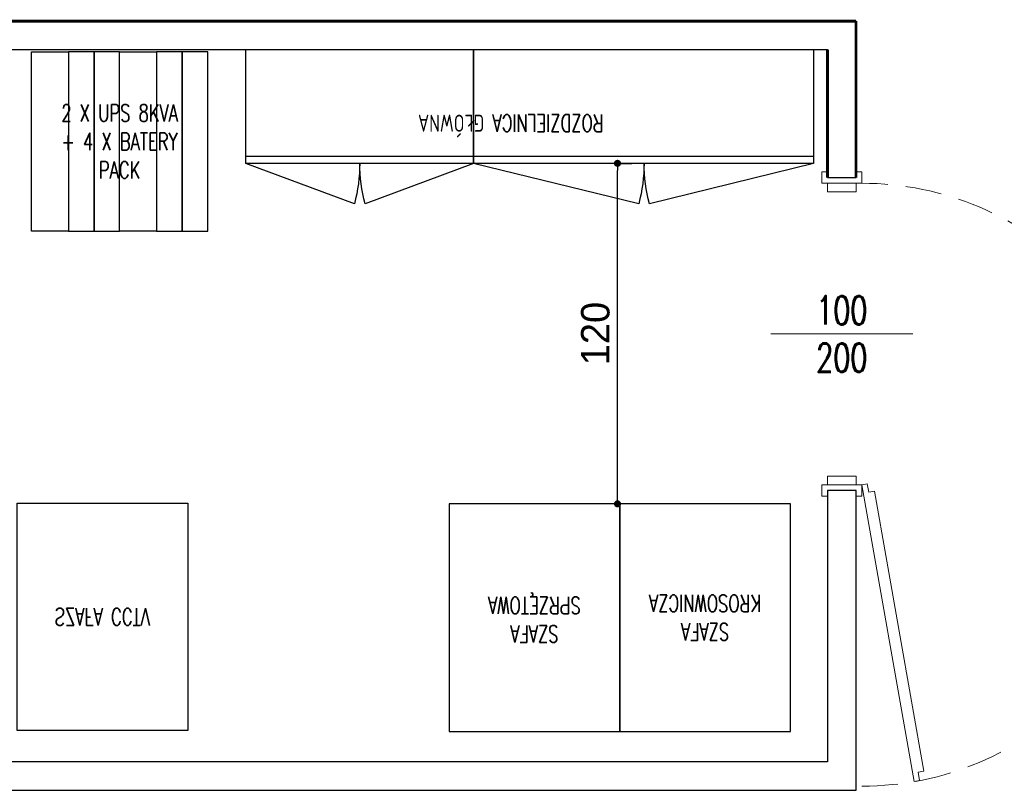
# Model space of a CAD drawing. Header units: millimetres. Extents: x 6161 to 8965, y -9035 to -5431.
# Tile 133 of 256: x 7979 to 8325, y -6976 to -6705. Entities that reach past the tile are written whole.
import ezdxf

# ---------------------------------------------------------------- set-up
doc = ezdxf.new("R2010")
doc.units = ezdxf.units.MM
doc.linetypes.add('DASHED', pattern=[19.05, 12.7, -6.35])
doc.layers.add('drzwi', color=30, linetype='Continuous', lineweight=20)
doc.layers.add('Ściany', color=7, linetype='Continuous')
doc.styles.add('JACEK_07', font='SIMPLEX.SHX', dxfattribs={"width": 0.7})
doc.styles.add('PL_D50', font='GOTHIC.TTF', dxfattribs={"height": 10})
doc.dimstyles.new('PLANCO D50', dxfattribs={"dimscale": 0.5, "dimtxt": 10, "dimasz": 5, "dimexe": 10, "dimexo": 15, "dimgap": 5, "dimtad": 1, "dimdec": 0, "dimrnd": 0.5, "dimzin": 12, "dimtxsty": 'PL_D50', "dimblk": 'DOT', "dimcen": 1.25, "dimadec": 0, "dimazin": 0, "dimtfac": 1, "dimtdec": 0, "dimtmove": 1, "dimatfit": 3, "dimldrblk": 'DOT', "dimfxl": 0, "dimarcsym": 0})

# ---------------------------------------------------------------- blocks, each defined once
blk = doc.blocks.new('*U582')
blk.add_lwpolyline([(107.65, 8.97), (110.61, 9.49), (110.26, 11.46), (208.74, 28.82), (209.09, 26.86), (212.04, 27.38), (212.39, 25.41), (108, 7)], close=True)
at = {"color": 7}
blk.add_lwpolyline([(55, 25), (55, -25)], dxfattribs=at)
for points in [[(-2, -5), (0, -5), (0, 5), (-2, 5), (-2, 7), (2, 7), (2, 5), (2, -7), (-2, -7), (-2, -5)], [(112, -5), (110, -5), (110, 5), (112, 5), (112, 7), (108, 7), (108, 5), (108, -7), (112, -7), (112, -5)], [(2, 5), (5, 5), (5, -5), (2, -5)], [(108, 5), (105, 5), (105, -5), (108, -5)]]:
    blk.add_lwpolyline(points)
at = {"linetype": 'DASHED'}
blk.add_arc((108, 7), 106, 0, 180, dxfattribs=at)
at = {"color": 7, "insert": (55, 0), "char_height": 10, "width": 10, "attachment_point": 5, "rotation": 90, "style": 'JACEK_07'}
blk.add_mtext('100\\P200', dxfattribs=at)
blk = doc.blocks.new('Z$W@#328519E1')
blk.add_lwpolyline([(60, 80), (0, 80), (0, 0), (60, 0)], close=True)
at = {"insert": (30, 40), "char_height": 6, "width": 60, "attachment_point": 5, "style": 'JACEK_07'}
blk.add_mtext('SZAFA CCTV', dxfattribs=at)
blk = doc.blocks.new('Z$W@#20322AE4')
blk.add_lwpolyline([(0, 0), (60, 0), (60, 80), (0, 80)], close=True)
at = {"insert": (30, 40), "char_height": 6, "width": 49.0223, "attachment_point": 5, "style": 'JACEK_07'}
blk.add_mtext('SZAFA KROSOWNICZA', dxfattribs=at)
blk = doc.blocks.new('Z$W@#49876523')
blk.add_lwpolyline([(0, 0), (60, 0), (60, 80), (0, 80)], close=True)
at = {"insert": (30, 40), "char_height": 6, "width": 49.0223, "attachment_point": 5, "style": 'JACEK_07'}
blk.add_mtext('SZAFA SPRZĘTOWA', dxfattribs=at)
blk = doc.blocks.new('Z$W@#50B12410')
for points in [[(0, 63), (13, 63), (13, 0), (0, 0)], [(13, 0), (22, 0), (22, 63), (13, 63)], [(22, 0), (31, 0), (31, 63), (22, 63)], [(31, 63), (44, 63), (44, 0), (31, 0)], [(44, 0), (53, 0), (53, 63), (44, 63)], [(53, 0), (62, 0), (62, 63), (53, 63)]]:
    blk.add_lwpolyline(points, close=True)
at = {"insert": (31, 31.5), "char_height": 6, "width": 76.9197, "attachment_point": 5, "style": 'JACEK_07'}
blk.add_mtext('2 X UPS 8KVA \\P+ 4 X BATERY \\PPACK', dxfattribs=at)
blk = doc.blocks.new('_Dot')
at = {"color": 0, "linetype": 'ByBlock', "lineweight": -2}
blk.add_line((-0.5, 0), (-1, 0), dxfattribs=at)
at = {"color": 0, "linetype": 'ByBlock', "const_width": 0.5}
blk.add_lwpolyline([(-0.25, 0, 1), (0.25, 0, 1)], format="xyb", close=True, dxfattribs=at)
blk = doc.blocks.new('*D604')
at = {"color": 0, "lineweight": -2, "transparency": 16777216}
for p, q in [((8188.65, -6755.3), (8194.37, -6755.3)), ((8189.37, -6872.53), (8189.37, -6757.8)), ((8189.37, -6875.03), (8184.37, -6875.03))]:
    blk.add_line(p, q, dxfattribs=at)
at = {"layer": 'Defpoints', "color": 0, "transparency": 16777216}
for p in [(8181.15, -6755.3), (8189.37, -6755.3), (8190.15, -6875.03)]:
    blk.add_point(p, dxfattribs=at)
at = {"color": 0, "lineweight": -2, "transparency": 16777216, "xscale": 2.5, "yscale": 2.5, "zscale": 2.5}
for p, rotation in [((8189.37, -6755.3), 90), ((8189.37, -6875.03), 270)]:
    blk.add_blockref('_Dot', p, dxfattribs=dict(at, rotation=rotation))
at = {"color": 0, "transparency": 16777216, "insert": (8181.62, -6815.16), "char_height": 10, "attachment_point": 5, "rotation": 90, "style": 'PL_D50'}
blk.add_mtext('120', dxfattribs=at)

msp = doc.modelspace()

# ---------------------------------------------------------------- linework, layer by layer
at = {"color": 3, "const_width": 1}
for points in [[(7949.67, -6705.3), (8273.24, -6705.3)], [(8273.24, -6760.3), (8273.24, -6705.3)], [(8263.24, -6760.3), (8263.24, -6715.3)]]:
    msp.add_lwpolyline(points, dxfattribs=at)
for points in [[(8058.7, -6755.3), (8058.7, -6715.3), (8138.7, -6715.3), (8138.7, -6755.3), (8058.7, -6755.3), (8058.7, -6752.8), (8138.7, -6752.8), (8138.7, -6755.3), (8100.58, -6769.53, -0.065543), (8098.7, -6755.3, -0.065543), (8096.83, -6769.53), (8058.7, -6755.3)], [(8138.7, -6755.3), (8138.7, -6715.3), (8258.25, -6715.3), (8258.25, -6755.3), (8138.7, -6755.3), (8138.7, -6752.8), (8258.25, -6752.8), (8258.25, -6755.3), (8200.58, -6769.53, -0.065543), (8198.7, -6755.3, -0.065543), (8196.83, -6769.53), (8138.7, -6755.3)]]:
    msp.add_lwpolyline(points, format="xyb")
at = {"layer": 'Ściany'}
for points in [[(7959.67, -6715.3), (8263.24, -6715.3), (8263.24, -6760.3), (8273.24, -6760.3), (8273.24, -6705.3), (7949.67, -6705.3)], [(7809.67, -6975.74), (8273.24, -6975.74), (8273.24, -6870.3), (8263.24, -6870.3), (8263.24, -6965.74), (7959.67, -6965.74)]]:
    msp.add_lwpolyline(points, dxfattribs=at)

# ---------------------------------------------------------------- block references
msp.add_blockref('Z$W@#50B12410', (7983.3, -6779.12))
at = {"xscale": -1, "rotation": 180}
msp.add_blockref('Z$W@#328519E1', (7978.22, -6874.74), dxfattribs=at)
at = {"rotation": 180}
for name, p in [('Z$W@#49876523', (8190.15, -6875.03)), ('Z$W@#20322AE4', (8250.15, -6875.03))]:
    msp.add_blockref(name, p, dxfattribs=at)
at = {"layer": 'drzwi', "rotation": 270}
msp.add_blockref('*U582', (8268.24, -6760.3), dxfattribs=at)

# ---------------------------------------------------------------- texts
at = {"insert": (8151.83, -6741.18), "char_height": 6, "width": 190, "attachment_point": 5, "rotation": 180, "style": 'JACEK_07'}
msp.add_mtext('ROZDZIELNICA GŁÓWNA', dxfattribs=at)

# ---------------------------------------------------------------- dimensions: what is measured, and where the dimension line sits
dim = msp.add_linear_dim(base=(8189.37, -6755.3), p1=(8190.15, -6875.03), p2=(8181.15, -6755.3), angle=90, dimstyle='PLANCO D50')
dim.commit()
dim.dimension.update_dxf_attribs({"geometry": '*D604', "text_midpoint": (8181.62, -6815.16)})

doc.saveas('drawing.dxf')
